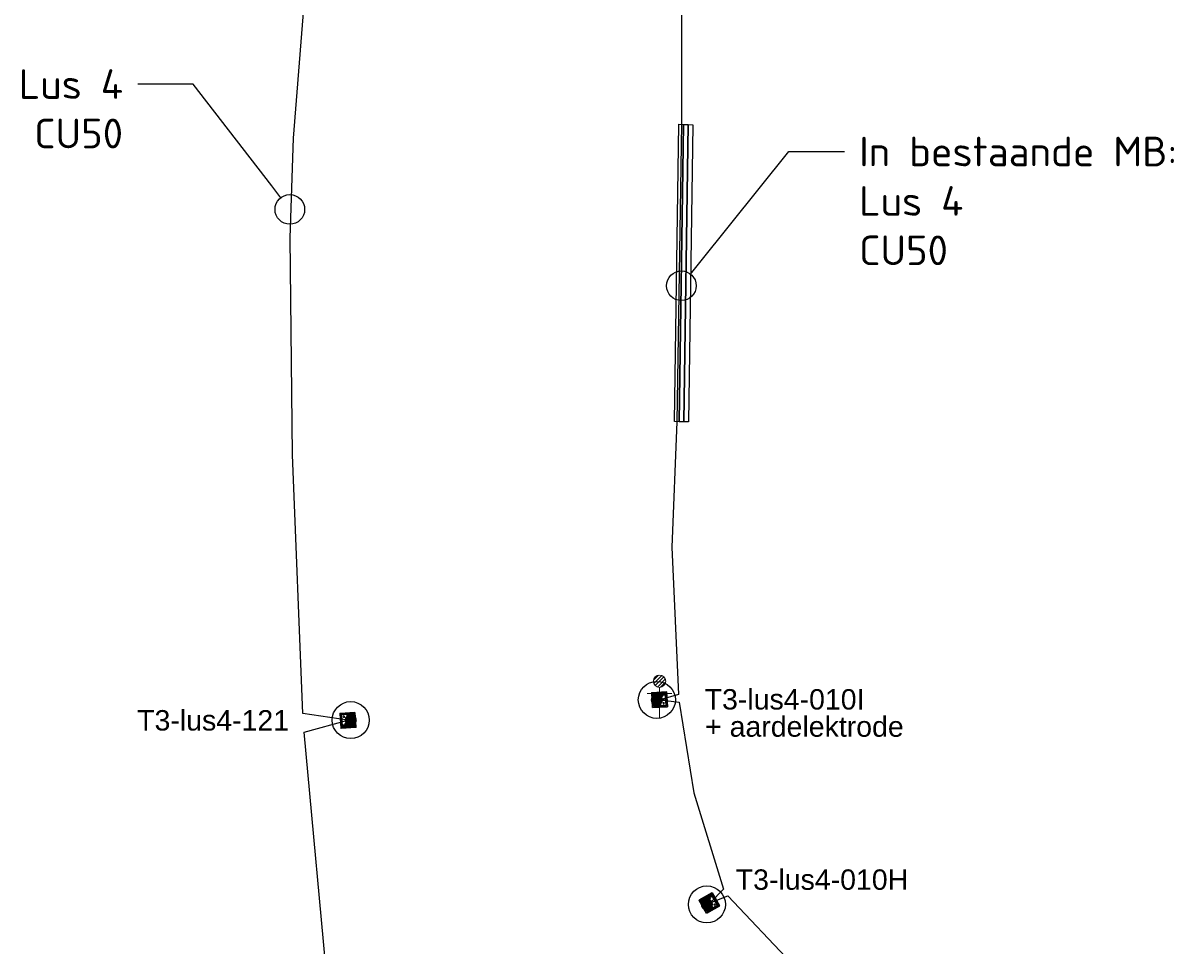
# Model space of a CAD drawing. Header units: metres. Extents: x 176029 to 179341, y 406836 to 408537.
# Tile 12 of 27: x 176126 to 176173, y 407961 to 407998. Entities that reach past the tile are written whole.
import ezdxf
from ezdxf import colors
from ezdxf.entities.mleader import LeaderData, LeaderLine
from ezdxf.math import Vec2, Vec3

# ---------------------------------------------------------------- set-up
doc = ezdxf.new("R2010")
doc.units = ezdxf.units.M
for name, color, linetype in [('aardelectrode', 210, 'Continuous'), ('N-ET-VVV-LUS 1', 10, 'Continuous'), ('N-ET-VVV-LUS 4', 10, 'Continuous'), ('N-ET-VVV-MANTELBUIS', 3, 'Continuous'), ('opbouw rolbaanlicht', 1, 'Continuous'), ('tekst_labels', 7, 'Continuous')]:
    doc.layers.add(name, color=color, linetype=linetype)
doc.layers.add('Codering armaturen', color=7, linetype='Continuous', lineweight=0)
doc.layers.add('N-ET-Montage-Trafoput nieuw', color=1, linetype='Continuous', lineweight=30)
doc.styles.add('DVD_Standaard_35', font='arial.ttf', dxfattribs={"height": 3.5})
doc.styles.add('NLCS-ISO', font='isocpeur.ttf')
doc.styles.add('Style-ENGINEERING', font='ENGINEERING.shx')

# ---------------------------------------------------------------- blocks, each defined once
blk = doc.blocks.new('A$C68DF78CD')
for p, q in [((-98.9189192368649, -681.5929147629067), (-115.3813631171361, -670.0604413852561)), ((-101.3839057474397, -667.5954580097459), (-112.9163766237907, -684.0578981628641))]:
    blk.add_line(p, q)
at = {"linetype": 'ByBlock', "lineweight": -2}
for points in [[(147.1632972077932, -835.6691713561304), (-344.252937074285, -491.4162342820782), (0, 0), (491.4162342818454, -344.252937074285)], [(134.899689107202, -766.0300737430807), (-274.6138394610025, -479.152626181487), (12.26360810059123, -69.63909761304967), (421.7771366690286, -356.5165451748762)], [(133.6733282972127, -759.066163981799), (-267.6499296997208, -477.9262653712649), (13.4899689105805, -76.60300737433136), (414.8132269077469, -357.7429059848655)], [(-48.55461074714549, -260.237500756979), (-89.50596360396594, -231.5497560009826), (-3.442729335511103, -108.6956974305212), (37.50862352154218, -137.3834421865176)], [(22.10975009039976, -256.0178879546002), (-18.84160276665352, -227.3301431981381), (-7.36650486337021, -210.949602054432), (33.58484799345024, -239.6373468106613)], [(308.2961139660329, -405.2203179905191), (267.3447611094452, -376.5325732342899), (278.8198590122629, -360.1520320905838), (319.7712118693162, -388.839776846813)], [(-37.81807280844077, -697.635921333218), (-151.4007450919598, -618.0675924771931), (-130.8700736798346, -588.7603472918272), (-17.28740139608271, -668.3286761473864)]]:
    blk.add_lwpolyline(points, close=True, dxfattribs=at)
blk.add_lwpolyline([(-113.883617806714, -258.4270140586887), (287.4396401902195, -539.5669126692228)], dxfattribs=at)
at = {"linetype": 'ByBlock', "lineweight": -2, "flags": 128}
blk.add_lwpolyline([(-8.444447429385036, -127.9095681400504), (2.846160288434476, -143.1813975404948), (7.459149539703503, -136.596419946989), (20.15162151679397, -154.9117703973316)], dxfattribs=at)
at = {"linetype": 'ByBlock', "lineweight": -2}
for centre, radius in [((-64.95949310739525, -240.2846026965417), 4.793999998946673), ((13.53796985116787, -128.2307776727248), 4.793999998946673), ((-133.2315786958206, -607.991793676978), 5.649999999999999), ((-34.81073529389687, -676.9387719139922), 5.649999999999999), ((9.894855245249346, -508.7465890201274), 24.99999999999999)]:
    blk.add_circle(centre, radius, dxfattribs=at)
at = {"linetype": 'ByBlock', "lineweight": -2, "extrusion": (0, 0, -1)}
blk.add_solid([(-20.15162151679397, -154.9117703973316), (-11.3277513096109, -148.7303650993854), (-17.85672414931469, -144.1747519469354)], dxfattribs=at)
at = {"linetype": 'ByBlock', "lineweight": -2, "style": 'Style-ENGINEERING'}
for s, p in [('PAS OP H.S.', (-65.92025465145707, -225.5697920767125)), ('LEVENS-', (-53.44292883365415, -234.2430645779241)), ('GEVAARLIJK', (-40.83476529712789, -242.7295680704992))]:
    blk.add_text(s, height=10.1304, rotation=54.98751693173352, dxfattribs=at).set_placement(p)
blk = doc.blocks.new('opbouw rolbaanlicht')
at = {"layer": 'opbouw rolbaanlicht', "color": 0}
blk.add_circle((0, 0), 0.75, dxfattribs=at)
for points in [[(-0.25, 0), (0.05563023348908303, 0.2437319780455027), (0.25, 0)], [(-0.25, 0), (-0.1558724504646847, 0.1954578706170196), (0.05563023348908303, 0.2437319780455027)], [(-0.25, 0), (-0.2252422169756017, 0.1084709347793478), (-0.1558724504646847, 0.1954578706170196)], [(-0.25, 0), (0.25, 0), (-0.05563023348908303, -0.2437319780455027)], [(-0.05563023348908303, -0.2437319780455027), (-0.1558724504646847, -0.1954578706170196), (-0.25, 0)], [(-0.1558724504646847, -0.1954578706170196), (-0.2252422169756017, -0.1084709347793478), (-0.25, 0)], [(-0.1558724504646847, 0.1954578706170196), (-0.05563023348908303, 0.2437319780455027), (0.05563023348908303, 0.2437319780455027)], [(0.25, 0), (0.1558724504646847, -0.1954578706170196), (-0.05563023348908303, -0.2437319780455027)], [(0.05563023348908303, 0.2437319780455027), (0.1558724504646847, 0.1954578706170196), (0.25, 0)], [(0.1558724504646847, 0.1954578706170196), (0.2252422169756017, 0.1084709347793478), (0.25, 0)], [(0.25, 0), (0.2252422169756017, -0.1084709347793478), (0.1558724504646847, -0.1954578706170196)], [(0.1558724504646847, -0.1954578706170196), (0.05563023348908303, -0.2437319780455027), (-0.05563023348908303, -0.2437319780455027)]]:
    blk.add_solid(points, dxfattribs=at)
blk = doc.blocks.new('_DotBlank')
at = {"color": 0, "linetype": 'ByBlock', "lineweight": -2}
blk.add_line((-0.5, 0), (-1, 0), dxfattribs=at)
blk.add_circle((0, 0), 0.5, dxfattribs=at)
blk = doc.blocks.new('aardelectrode')
at = {"layer": 'aardelectrode', "linetype": 'Continuous', "lineweight": 0}
for p, q in [((-0.246000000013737, 0.7900000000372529), (-0.04000000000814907, 0.9960000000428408)), ((-0.2360000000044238, 0.6600000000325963), (0.08999999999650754, 0.9860000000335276)), ((-0.1739999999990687, 0.5749999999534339), (0.1760000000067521, 0.9250000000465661)), ((-0.08900000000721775, 0.5139999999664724), (0.2339999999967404, 0.8390000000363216)), ((0, 0.5), (0, -0.7510000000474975)), ((0.03899999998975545, 0.5050000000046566), (0.2449999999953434, 0.7110000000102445)), ((-0.5, 0.2510000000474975), (0.5, 0.2489999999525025)), ((-0.25, 0), (0.25, 0)), ((-0.125, -0.2489999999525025), (0.1259999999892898, -0.25))]:
    blk.add_line(p, q, dxfattribs=at)
blk.add_circle((-8.798961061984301e-07, 0.7500004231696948), 0.2500004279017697, dxfattribs=at)

msp = doc.modelspace()

# ---------------------------------------------------------------- linework, layer by layer
at = {"layer": 'N-ET-VVV-LUS 4', "elevation": 2.173214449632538e-10}
msp.add_lwpolyline([(176142.9649999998, 407921.0709999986), (176142.3937026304, 407925.5588409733), (176144.019992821, 407926.2138173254), (176142.303679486, 407926.2660200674), (176140.7569999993, 407938.4160000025), (176138.0709999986, 407958.2960000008), (176137.0539050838, 407969.2544966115), (176138.8285678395, 407969.7358529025), (176137.0046429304, 407970.0085450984), (176136.5850999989, 407980.4846000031), (176136.493999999, 407989.2699999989), (176136.625, 407993.2980000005), (176137.756000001, 408007.5480000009)], dxfattribs=at)
at = {"layer": 'N-ET-VVV-LUS 4'}
msp.add_lwpolyline([(176152.3309374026, 408000.42470431), (176152.3219619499, 407993.8709773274), (176152.1319490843, 407981.8178874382), (176151.9349801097, 407976.747076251), (176152.2010630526, 407970.7783295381), (176151.4634800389, 407970.5708196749), (176152.2299147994, 407970.4635734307), (176152.8219429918, 407966.8057370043), (176154.0321178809, 407962.9039936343), (176153.4890401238, 407962.3427014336), (176154.196745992, 407962.6324622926), (176156.7805886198, 407959.90876699)], dxfattribs=at)
at = {"layer": 'N-ET-VVV-MANTELBUIS', "color": 8}
for points in [[(176152.4116249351, 407993.8532169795), (176152.2298451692, 407981.8225054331), (176152.0399685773, 407981.829348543), (176152.2217483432, 407993.8600600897)], [(176152.6017794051, 407993.8483567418), (176152.4194043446, 407981.8158151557), (176152.2295277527, 407981.8226582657), (176152.4119028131, 407993.8551998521)], [(176152.791615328, 407993.8415150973), (176152.6064781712, 407981.8122966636), (176152.4166015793, 407981.8191397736), (176152.6017387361, 407993.8483582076)]]:
    msp.add_lwpolyline(points, close=True, dxfattribs=at)

# ---------------------------------------------------------------- block references
at = {"layer": 'aardelectrode', "rotation": 0.03817173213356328}
msp.add_blockref('aardelectrode', (176151.4405204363, 407970.5694570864), dxfattribs=at)
at = {"layer": 'N-ET-Montage-Trafoput nieuw', "linetype": 'Continuous', "xscale": 0.001000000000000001, "yscale": 0.001000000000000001}
for p, rotation in [((176151.7222206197, 407970.8867030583, 2.515598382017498e-06), 308.4088447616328), ((176138.5482521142, 407969.4173829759, 9.747021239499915e-06), 128.6584011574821), ((176153.562380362, 407962.7474309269, 4.477122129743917e-06), 334.6672722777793)]:
    msp.add_blockref('A$C68DF78CD', p, dxfattribs=dict(at, rotation=rotation))
at = {"layer": 'N-ET-VVV-LUS 1'}
for p in [(176151.3297153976, 407970.5628811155), (176153.3536441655, 407962.2833725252)]:
    msp.add_blockref('opbouw rolbaanlicht', p, dxfattribs=at)
at = {"layer": 'N-ET-VVV-LUS 1', "color": 210}
msp.add_blockref('opbouw rolbaanlicht', (176138.939343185, 407969.7429114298), dxfattribs=at)

# ---------------------------------------------------------------- texts
at = {"layer": 'Codering armaturen', "color": 7, "style": 'DVD_Standaard_35'}
for s, p in [('T3-lus4-010I', (176153.2632288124, 407970.1728772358)), ('T3-lus4-121', (176130.2953423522, 407969.3230127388)), ('+ aardelektrode', (176153.2806717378, 407969.0711524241)), ('T3-lus4-010H', (176154.5212991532, 407962.8761103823))]:
    msp.add_text(s, height=0.8250299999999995, rotation=359.9929030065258, dxfattribs=at).set_placement(p)

# ---------------------------------------------------------------- leaders
at = {"layer": 'tekst_labels'}
ml = msp.add_multileader_mtext('Standard', dxfattribs=at)
ml.set_content('Lus 4\\PCU50', color=256, style='NLCS-ISO')
ml.set_leader_properties()
ml.set_arrow_properties(name='DOTBLANK')
ml.build(insert=Vec2(0, 0))
ml.multileader.update_dxf_attribs({"arrow_head_size": 1.2, "scale": 0.3})
ctx = ml.context
ctx.base_point, ctx.scale, ctx.char_height, ctx.arrow_head_size, ctx.landing_gap_size, ctx.plane_origin = Vec3(176125.1639317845, 407995.4871232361), 0.3, 1.2, 1.2, 0.6, Vec3(176158.2881772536, 407977.0183045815)
ctx.text_align_type = 2
notes = []
notes.append((ctx, [(1, (1, 1, 0), (176132.5662590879, 407995.4871232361), (-1, 0), 2.242327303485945, [(0, [(176136.4750360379, 407990.4131861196)], 0, [])])]))
ctx.mtext.insert, ctx.mtext.alignment, ctx.mtext.flow_direction = Vec3(176129.7239317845, 407996.087123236), 3, 5
ml = msp.add_multileader_mtext('Standard', dxfattribs=at)
ml.set_content('{\\C252;\\c9999763;In bestaande MB:\\P}Lus 4\\PCU50', color=256, style='NLCS-ISO')
ml.set_leader_properties()
ml.set_arrow_properties(name='DOTBLANK')
ml.build(insert=Vec2(0, 0))
ml.multileader.update_dxf_attribs({"arrow_head_size": 1.2, "scale": 0.3})
ctx = ml.context
ctx.base_point, ctx.scale, ctx.char_height, ctx.arrow_head_size, ctx.landing_gap_size, ctx.plane_origin = Vec3(176158.9183098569, 407992.7584630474), 0.3, 1.2, 1.2, 0.6, Vec3(176174.1339891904, 407973.9304542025)
notes.append((ctx, [(0, (1, 1, 0), (176156.6759825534, 407992.7584630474), (1, 0), 2.242327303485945, [(0, [(176152.3208479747, 407987.3253357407)], 0, [])])]))
ctx.mtext.insert, ctx.mtext.flow_direction = Vec3(176159.5183098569, 407993.3584630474), 5
for ctx, leaders in notes:
    for number, flags, end, landing, length, lines in leaders:
        leader = LeaderData()
        leader.index, (leader.has_last_leader_line, leader.has_dogleg_vector, leader.attachment_direction) = number, flags
        leader.last_leader_point, leader.dogleg_vector, leader.dogleg_length = Vec3(end), Vec3(landing), length
        for number, points, colour, breaks in lines:
            line = LeaderLine()
            line.index, line.vertices, line.color, line.breaks = number, Vec3.list(points), colors.encode_raw_color(colour), breaks
            leader.lines.append(line)
        ctx.leaders.append(leader)

doc.saveas('drawing.dxf')
